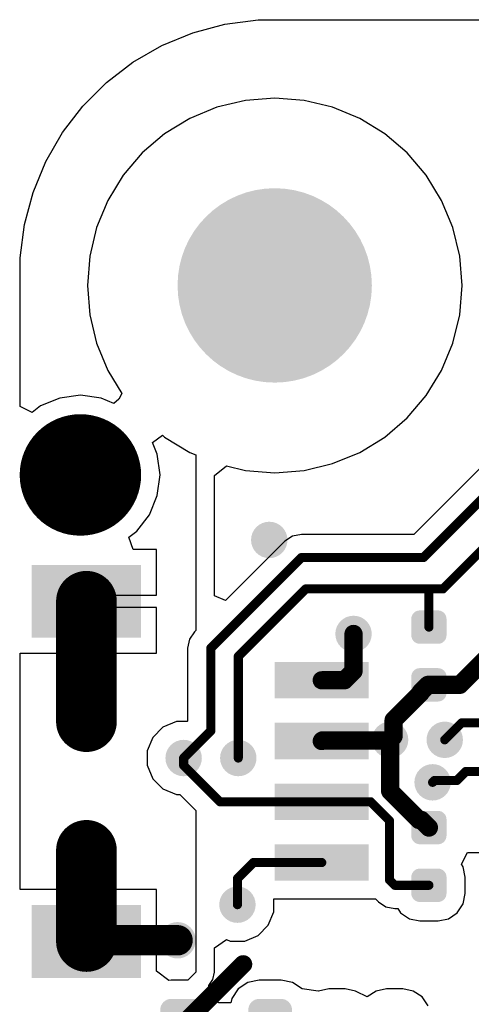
# Model space of a CAD drawing. Header units: inches. Extents: x 0.3 to 40.7, y 0.3 to 25.1.
# Tile 2 of 7: x 0.3 to 7.7, y 8.8 to 25.1. Entities that reach past the tile are written whole.
import ezdxf

# ---------------------------------------------------------------- set-up
doc = ezdxf.new("R2010")
doc.units = ezdxf.units.IN
for name, color, linetype in [('Pad Holes', 156, 'Continuous'), ('TOP', 1, 'Continuous'), ('Via Holes', 16, 'Continuous')]:
    doc.layers.add(name, color=color, linetype=linetype)

# ---------------------------------------------------------------- blocks, each defined once
blk = doc.blocks.new('F_____________1___F_________1_2963')
at = {"layer": 'TOP'}
h = blk.add_hatch(color=1, dxfattribs=at)
edge = h.paths.add_edge_path()
edge.add_arc((0, 0), 0.499999, 0, 360)
for points, const_width in [([(0.499999, 0, 1), (-0.499999, 0, 1)], 1.00000054), ([(-0.7499985, 0, 1), (-0.2499995, 0, 1)], 0.499999), ([(0.2499995, 0, 1), (0.7499985, 0, 1)], 0.499999)]:
    blk.add_lwpolyline(points, format="xyb", close=True, dxfattribs=dict(at, const_width=const_width))
blk = doc.blocks.new('RES_0402_2973')
at = {"layer": 'TOP'}
h = blk.add_hatch(color=1, dxfattribs=at)
edge = h.paths.add_edge_path()
edge.add_arc((-0.34025205, -0.14975078), 0.14024864, 270, 360)
edge.add_line((-0.20000341, -0.14975078), (-0.20000341, 0.14975078))
edge.add_arc((-0.34025205, 0.14975078), 0.14024864, 0, 90)
edge.add_line((-0.34025205, 0.28999942), (-0.60975367, 0.28999942))
edge.add_arc((-0.60975367, 0.14975078), 0.14024864, 90, 180)
edge.add_line((-0.75000231, 0.14975078), (-0.75000231, -0.14975078))
edge.add_arc((-0.60975367, -0.14975078), 0.14024864, 180, 270)
edge.add_line((-0.60975367, -0.28999942), (-0.34025205, -0.28999942))
h = blk.add_hatch(color=1, dxfattribs=at)
edge = h.paths.add_edge_path()
edge.add_arc((0.34025205, 0.14975078), 0.14024864, 90, 180)
edge.add_line((0.20000341, 0.14975078), (0.20000341, -0.14975078))
edge.add_arc((0.34025205, -0.14975078), 0.14024864, 180, 270)
edge.add_line((0.34025205, -0.28999942), (0.60975367, -0.28999942))
edge.add_arc((0.60975367, -0.14975078), 0.14024864, 270, 360)
edge.add_line((0.75000231, -0.14975078), (0.75000231, 0.14975078))
edge.add_arc((0.60975367, 0.14975078), 0.14024864, 0, 90)
edge.add_line((0.60975367, 0.28999942), (0.34025205, 0.28999942))
blk = doc.blocks.new('RES_0402_2974')
at = {"layer": 'TOP'}
h = blk.add_hatch(color=1, dxfattribs=at)
edge = h.paths.add_edge_path()
edge.add_arc((-0.34025205, -0.14975078), 0.14024864, 270, 360)
edge.add_line((-0.20000341, -0.14975078), (-0.20000341, 0.14975078))
edge.add_arc((-0.34025205, 0.14975078), 0.14024864, 0, 90)
edge.add_line((-0.34025205, 0.28999942), (-0.60975367, 0.28999942))
edge.add_arc((-0.60975367, 0.14975078), 0.14024864, 90, 180)
edge.add_line((-0.75000231, 0.1497507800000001), (-0.75000231, -0.1497507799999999))
edge.add_arc((-0.60975367, -0.14975078), 0.14024864, 180, 270)
edge.add_line((-0.60975367, -0.28999942), (-0.34025205, -0.28999942))
h = blk.add_hatch(color=1, dxfattribs=at)
edge = h.paths.add_edge_path()
edge.add_arc((0.34025205, 0.14975078), 0.14024864, 90, 180)
edge.add_line((0.20000341, 0.14975078), (0.20000341, -0.14975078))
edge.add_arc((0.34025205, -0.14975078), 0.14024864, 180, 270)
edge.add_line((0.34025205, -0.28999942), (0.60975367, -0.28999942))
edge.add_arc((0.60975367, -0.14975078), 0.14024864, 270, 360)
edge.add_line((0.75000231, -0.14975078), (0.75000231, 0.14975078))
edge.add_arc((0.60975367, 0.14975078), 0.14024864, 0, 90)
edge.add_line((0.60975367, 0.28999942), (0.34025205, 0.28999942))
blk = doc.blocks.new('SM04B_SRSS_TB_LF__SN__F_________1_2975')
at = {"layer": 'TOP'}
for points in [[(-3.39999701, 2.83750131), (-2.19999687, 2.83750131), (-2.19999687, 1.03750237), (-3.39999701, 1.03750237)], [(2.20000195, 2.83750131), (3.40000209, 2.83750131), (3.40000209, 1.03750237), (2.20000195, 1.03750237)], [(-1.7999964, -1.16249958), (-1.1999976, -1.16249958), (-1.1999976, -2.71249902), (-1.7999964, -2.71249902)], [(-0.7999984, -1.16249958), (-0.1999996, -1.16249958), (-0.1999996, -2.71249902), (-0.7999984, -2.71249902)], [(0.20000468, -1.16249958), (0.80000348, -1.16249958), (0.80000348, -2.71249902), (0.20000468, -2.71249902)], [(1.20000522, -1.16249958), (1.80000402, -1.16249958), (1.80000402, -2.71249902), (1.20000522, -2.71249902)]]:
    blk.add_hatch(color=1, dxfattribs=at).paths.add_polyline_path(points)
blk = doc.blocks.new('LEDC1608X80N_AK_2977')
at = {"layer": 'TOP'}
h = blk.add_hatch(color=1, dxfattribs=at)
edge = h.paths.add_edge_path()
edge.add_arc((-0.54499891, -0.2549982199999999), 0.17999964, 270, 360)
edge.add_line((-0.36499927, -0.2549982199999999), (-0.36499927, 0.2550033))
edge.add_arc((-0.54499891, 0.2550033), 0.17999964, 0, 90)
edge.add_line((-0.54499891, 0.4350029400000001), (-0.9050007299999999, 0.4350029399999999))
edge.add_arc((-0.9050007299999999, 0.2550032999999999), 0.17999964, 90, 180)
edge.add_line((-1.08500037, 0.2550032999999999), (-1.08500037, -0.2549982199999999))
edge.add_arc((-0.9050007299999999, -0.25499822), 0.17999964, 180, 270)
edge.add_line((-0.9050007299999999, -0.43499786), (-0.54499891, -0.43499786))
h = blk.add_hatch(color=1, dxfattribs=at)
edge = h.paths.add_edge_path()
edge.add_arc((0.54499891, 0.2549982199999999), 0.17999964, 90, 180)
edge.add_line((0.36499927, 0.2549982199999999), (0.36499927, -0.2550032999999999))
edge.add_arc((0.54499891, -0.2550033), 0.17999964, 180, 270)
edge.add_line((0.54499891, -0.4350029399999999), (0.9050007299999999, -0.4350029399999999))
edge.add_arc((0.9050007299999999, -0.2550033), 0.17999964, 270, 360)
edge.add_line((1.08500037, -0.2550033), (1.08500037, 0.2549982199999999))
edge.add_arc((0.9050007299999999, 0.2549982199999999), 0.17999964, 0, 90)
edge.add_line((0.9050007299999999, 0.43499786), (0.54499891, 0.43499786))

msp = doc.modelspace()

# ---------------------------------------------------------------- hatches: boundary and pattern name
at = {"layer": 'Pad Holes'}
h = msp.add_hatch(color=7, dxfattribs=at)
edge = h.paths.add_edge_path()
edge.add_arc((4.500013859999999, 20.68000944), 1.59999934, 0, 360)
at = {"layer": 'TOP'}
h = msp.add_hatch(color=1, dxfattribs=at)
edge = h.paths.add_edge_path()
edge.add_arc((4.500013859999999, 20.68000944), 1.49999954, 0, 360)
h = msp.add_hatch(color=1, dxfattribs=at)
edge = h.paths.add_edge_path()
edge.add_arc((4.40999118, 16.4900102), 0.2999994, 0, 360)
h = msp.add_hatch(color=1, dxfattribs=at)
edge = h.paths.add_edge_path()
edge.add_arc((5.79791322, 14.9428327), 0.2999994, 0, 360)
h = msp.add_hatch(color=1, dxfattribs=at)
edge = h.paths.add_edge_path()
edge.add_arc((6.399999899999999, 13.199999), 0.2999994, 0, 360)
h = msp.add_hatch(color=1, dxfattribs=at)
edge = h.paths.add_edge_path()
edge.add_arc((7.300000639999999, 13.199999), 0.2999994, 0, 360)
h = msp.add_hatch(color=1, dxfattribs=at)
edge = h.paths.add_edge_path()
edge.add_arc((2.99999908, 12.8999996), 0.2999994, 0, 360)
h = msp.add_hatch(color=1, dxfattribs=at)
edge = h.paths.add_edge_path()
edge.add_arc((3.89999982, 12.8999996), 0.2999994, 0, 360)
h = msp.add_hatch(color=1, dxfattribs=at)
edge = h.paths.add_edge_path()
edge.add_arc((7.10000104, 12.5000004), 0.2999994, 0, 360)
h = msp.add_hatch(color=1, dxfattribs=at)
edge = h.paths.add_edge_path()
edge.add_arc((3.88610094, 10.48610044), 0.2999994, 0, 360)
h = msp.add_hatch(color=1, dxfattribs=at)
edge = h.paths.add_edge_path()
edge.add_arc((2.89999928, 9.900000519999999), 0.2999994, 0, 360)
at = {"layer": 'Via Holes'}
h = msp.add_hatch(color=7, dxfattribs=at)
edge = h.paths.add_edge_path()
edge.add_arc((4.40999118, 16.4900102), 0.1499997, 0, 360)
h = msp.add_hatch(color=7, dxfattribs=at)
edge = h.paths.add_edge_path()
edge.add_arc((5.79791322, 14.9428327), 0.1499997, 0, 360)
h = msp.add_hatch(color=7, dxfattribs=at)
edge = h.paths.add_edge_path()
edge.add_arc((6.399999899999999, 13.199999), 0.1499997, 0, 360)
h = msp.add_hatch(color=7, dxfattribs=at)
edge = h.paths.add_edge_path()
edge.add_arc((7.300000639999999, 13.199999), 0.1499997, 0, 360)
h = msp.add_hatch(color=7, dxfattribs=at)
edge = h.paths.add_edge_path()
edge.add_arc((2.99999908, 12.8999996), 0.1499997, 0, 360)
h = msp.add_hatch(color=7, dxfattribs=at)
edge = h.paths.add_edge_path()
edge.add_arc((3.89999982, 12.8999996), 0.1499997, 0, 360)
h = msp.add_hatch(color=7, dxfattribs=at)
edge = h.paths.add_edge_path()
edge.add_arc((7.10000104, 12.5000004), 0.1499997, 0, 360)
h = msp.add_hatch(color=7, dxfattribs=at)
edge = h.paths.add_edge_path()
edge.add_arc((3.88610094, 10.48610044), 0.1499997, 0, 360)
h = msp.add_hatch(color=7, dxfattribs=at)
edge = h.paths.add_edge_path()
edge.add_arc((2.89999928, 9.900000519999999), 0.1499997, 0, 360)

# ---------------------------------------------------------------- linework, layer by layer
at = {"layer": 'TOP'}
for p, q in [((3.14894722, 24.84008494), (3.68002312, 24.98238336)), ((3.68002312, 24.98238336), (4.22511982, 25.05414852)), ((4.22511982, 25.05414852), (4.50001132, 25.05414598)), ((4.50001132, 25.05414598), (15.72498506, 25.05415106)), ((2.64101072, 24.62968912), (3.14894722, 24.84008494)), ((2.16487756, 24.35479508), (2.64101072, 24.62968912)), ((1.72869352, 24.02009928), (2.16487756, 24.35479508)), ((1.33992112, 23.63132688), (1.72869352, 24.02009928)), ((4.01749006, 23.72654132), (3.54684838, 23.61354942)), ((4.500013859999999, 23.76451686), (4.01749006, 23.72654132)), ((4.982537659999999, 23.72654132), (4.500013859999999, 23.76451686)), ((5.453179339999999, 23.61354942), (4.982537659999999, 23.72654132)), ((1.00522786, 23.19514284), (1.33992112, 23.63132688)), ((3.54684838, 23.61354942), (3.0996763, 23.428325)), ((5.90035142, 23.428325), (5.453179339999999, 23.61354942)), ((3.0996763, 23.428325), (2.68698472, 23.17542736)), ((6.313043, 23.17542736), (5.90035142, 23.428325)), ((0.7303389, 22.71901984), (1.00522786, 23.19514284)), ((2.68698472, 23.17542736), (2.31893872, 22.86108458)), ((6.681089, 22.86108458), (6.313043, 23.17542736)), ((2.31893872, 22.86108458), (2.00459594, 22.49303858)), ((6.99543178, 22.49303858), (6.681089, 22.86108458)), ((0.5199379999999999, 22.21107572), (0.7303389, 22.71901984)), ((2.00459594, 22.49303858), (1.7516983, 22.080347)), ((7.248329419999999, 22.080347), (6.99543178, 22.49303858)), ((0.37763958, 21.68002014), (0.5199379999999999, 22.21107572)), ((1.7516983, 22.080347), (1.56647388, 21.63317492)), ((7.43355384, 21.63317492), (7.248329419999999, 22.080347)), ((0.30587696, 21.13491582), (0.37763958, 21.68002014)), ((1.56647388, 21.63317492), (1.45348198, 21.16253324)), ((7.546545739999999, 21.16253324), (7.43355384, 21.63317492)), ((0.30587696, 20.86002178), (0.30587696, 21.13491582)), ((1.45348198, 21.16253324), (1.41550644, 20.68000944)), ((7.58452128, 20.68000944), (7.546545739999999, 21.16253324)), ((0.30587696, 18.68791538), (0.30587696, 20.86002178)), ((1.41550644, 20.68000944), (1.45348198, 20.19748564)), ((7.546545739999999, 20.19748564), (7.58452128, 20.68000944)), ((1.45348198, 20.19748564), (1.56647388, 19.72684396)), ((7.43355384, 19.72684396), (7.546545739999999, 20.19748564)), ((1.56647388, 19.72684396), (1.7516983, 19.27967188)), ((7.248329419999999, 19.27967188), (7.43355384, 19.72684396)), ((9.77893396, 19.5703571), (6.79092114, 16.58234428)), ((1.7516983, 19.27967188), (1.984248, 18.90018572)), ((6.99543178, 18.8669803), (7.248329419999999, 19.27967188)), ((0.9606330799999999, 18.82656128), (0.64439292, 18.69557094)), ((1.29999994, 18.87123988), (0.9606330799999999, 18.82656128)), ((1.6393668, 18.82656128), (1.29999994, 18.87123988)), ((1.85206894, 18.7384563), (1.6393668, 18.82656128)), ((1.932432, 18.8061727), (1.85206894, 18.7384563)), ((1.984248, 18.90018572), (1.932432, 18.8061727)), ((6.681089, 18.4989343), (6.99543178, 18.8669803)), ((0.5058791, 18.58928464), (0.30587696, 18.68791538)), ((0.64439292, 18.69557094), (0.5058791, 18.58928464)), ((6.313043, 18.18459152), (6.681089, 18.4989343)), ((2.4863806, 18.09290768), (2.65278108, 18.21380406)), ((2.65278108, 18.21380406), (2.68698472, 18.18459152)), ((2.68698472, 18.18459152), (3.0996763, 17.93169388)), ((5.90035142, 17.93169388), (6.313043, 18.18459152)), ((2.56653538, 17.8993927), (2.4863806, 18.09290768)), ((2.61121398, 17.56002584), (2.56653538, 17.8993927)), ((3.0996763, 17.93169388), (3.20001392, 17.89013186)), ((3.20001392, 17.89013186), (3.20001392, 15.00121968)), ((5.453179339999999, 17.74646946), (5.90035142, 17.93169388)), ((3.505890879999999, 17.55061768), (3.70589302, 17.70828564)), ((3.70589302, 17.70828564), (4.01749006, 17.63347756)), ((4.982537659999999, 17.63347756), (5.453179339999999, 17.74646946)), ((2.56653538, 17.22065898), (2.61121398, 17.56002584)), ((3.505890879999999, 15.5684093), (3.505890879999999, 17.55061768)), ((4.01749006, 17.63347756), (4.500013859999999, 17.59550202)), ((4.500013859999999, 17.59550202), (4.982537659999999, 17.63347756)), ((2.43554504, 16.90441882), (2.56653538, 17.22065898)), ((2.22716852, 16.63285726), (2.43554504, 16.90441882)), ((2.09834988, 16.53401062), (2.22716852, 16.63285726)), ((2.16624154, 16.33401102), (2.09834988, 16.53401062)), ((4.79319336, 16.55324096), (4.66915246, 16.47035822)), ((4.93951006, 16.58234428), (4.79319336, 16.55324096)), ((6.79092114, 16.58234428), (4.93951006, 16.58234428)), ((4.66915246, 16.47035822), (3.69066826, 15.49187402)), ((2.55349756, 16.33401102), (2.16624154, 16.33401102)), ((2.55349756, 15.58001202), (2.55349756, 16.33401102)), ((1.39949936, 15.48001222), (1.39949936, 15.58001202)), ((1.39949936, 15.58001202), (2.55349756, 15.58001202)), ((3.69066826, 15.49187402), (3.505890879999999, 15.5684093)), ((1.29949956, 14.62601342), (1.29949956, 15.48001222)), ((1.29949956, 15.48001222), (1.39949936, 15.48001222)), ((2.55349756, 15.38001242), (1.49949916, 15.38001242)), ((1.49949916, 15.38001242), (1.49949916, 14.62601342)), ((2.55349756, 14.62601342), (2.55349756, 15.38001242)), ((3.1778702, 14.97907596), (3.09498746, 14.85503506)), ((3.20001392, 15.00121968), (3.1778702, 14.97907596)), ((3.09498746, 14.85503506), (3.06588414, 14.70871836)), ((0.3058795, 10.73401206), (0.30587696, 14.62601342)), ((0.30587696, 14.62601342), (1.29949956, 14.62601342)), ((1.49949916, 14.62601342), (2.55349756, 14.62601342)), ((3.06588414, 14.70871836), (3.06588414, 13.50659986)), ((2.8806521, 13.4999984), (2.66012676, 13.40865492)), ((3.05928268, 13.4999984), (2.8806521, 13.4999984)), ((3.06588414, 13.50659986), (3.05928268, 13.4999984)), ((2.66012676, 13.40865492), (2.49134376, 13.23987192)), ((2.49134376, 13.23987192), (2.40000028, 13.01934658)), ((2.40000028, 13.01934658), (2.40000028, 12.78065262)), ((2.40000028, 12.78065262), (2.49134376, 12.56012728)), ((2.49134376, 12.56012728), (2.66012676, 12.39134428)), ((2.66012676, 12.39134428), (2.8806521, 12.3000008)), ((2.8806521, 12.3000008), (2.93751, 12.3000008)), ((2.93751, 12.3000008), (3.20001392, 12.03749688)), ((3.20001392, 12.03749688), (3.20001392, 9.37390302)), ((7.57481594, 11.15500944), (7.67489448, 11.342243)), ((7.67489448, 11.342243), (7.866131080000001, 11.342243)), ((7.60386592, 11.1115348), (7.57481594, 11.15500944)), ((7.638033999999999, 10.93975714), (7.60386592, 11.1115348)), ((7.638033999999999, 10.67025806), (7.638033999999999, 10.93975714)), ((1.29949956, 10.73401206), (0.3058795, 10.73401206)), ((1.29949956, 9.88001326), (1.29949956, 10.73401206)), ((2.55349756, 10.73401206), (1.49949916, 10.73401206)), ((1.49949916, 10.73401206), (1.49949916, 9.98001306)), ((2.55349756, 9.98001306), (2.55349756, 10.73401206)), ((4.486099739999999, 10.36675346), (4.486099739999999, 10.5800144)), ((4.486099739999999, 10.5800144), (6.1615574, 10.5800144)), ((6.1615574, 10.5800144), (6.2069218, 10.53465)), ((7.60386592, 10.4984804), (7.638033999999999, 10.67025806)), ((6.2069218, 10.53465), (6.3309627, 10.45176726)), ((6.3309627, 10.45176726), (6.4772794, 10.42266394)), ((6.4772794, 10.42266394), (6.525613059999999, 10.42266394)), ((6.525613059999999, 10.42266394), (6.572257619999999, 10.35285712)), ((7.50656106, 10.35285712), (7.60386592, 10.4984804)), ((4.39475626, 10.14622812), (4.486099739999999, 10.36675346)), ((6.572257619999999, 10.35285712), (6.717880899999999, 10.25555226)), ((6.717880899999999, 10.25555226), (6.88965856, 10.22138418)), ((6.88965856, 10.22138418), (7.189160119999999, 10.22138418)), ((7.189160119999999, 10.22138418), (7.36093778, 10.25555226)), ((7.36093778, 10.25555226), (7.50656106, 10.35285712)), ((4.22597326, 9.97744512), (4.39475626, 10.14622812)), ((1.49949916, 9.98001306), (2.55349756, 9.98001306)), ((3.505890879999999, 9.77767412), (3.70589302, 9.911311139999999)), ((3.70589302, 9.911311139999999), (3.76675396, 9.88610164)), ((4.00544792, 9.88610164), (4.22597326, 9.97744512)), ((1.39949936, 9.88001326), (1.29949956, 9.88001326)), ((1.39949936, 9.78001346), (1.39949936, 9.88001326)), ((2.55349756, 9.78001346), (1.39949936, 9.78001346)), ((2.55349756, 9.39317908), (2.55349756, 9.78001346)), ((3.505890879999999, 9.37391572), (3.505890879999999, 9.77767412)), ((3.76675396, 9.88610164), (4.00544792, 9.88610164)), ((2.7534997, 9.23617406), (2.55349756, 9.39317908)), ((2.79500076, 9.24442906), (2.7534997, 9.23617406)), ((3.07053996, 9.24442906), (2.79500076, 9.24442906)), ((3.20001392, 9.37390302), (3.07053996, 9.24442906)), ((3.41630254, 9.15761694), (3.4826067, 9.25684966)), ((3.4826067, 9.25684966), (3.50589342, 9.37390302)), ((3.50589342, 9.37390302), (3.505890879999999, 9.37391572)), ((4.245000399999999, 9.244423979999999), (4.057713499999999, 9.207169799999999)), ((4.60499968, 9.244423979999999), (4.245000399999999, 9.244423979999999)), ((4.79228658, 9.207169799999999), (4.60499968, 9.244423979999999)), ((3.42212422, 9.09850352), (3.41630254, 9.15761694)), ((3.46789502, 9.06792192), (3.42212422, 9.09850352)), ((3.898940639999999, 9.10108162), (3.79285246, 8.94230876)), ((4.057713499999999, 9.207169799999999), (3.898940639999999, 9.10108162)), ((4.951056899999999, 9.10108416), (4.79228658, 9.207169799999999)), ((5.214071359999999, 9.06154144), (4.951056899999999, 9.10108416)), ((5.39025338, 9.09865084), (5.21847572, 9.064482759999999)), ((5.659752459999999, 9.09865084), (5.39025338, 9.09865084)), ((5.83153012, 9.064482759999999), (5.659752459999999, 9.09865084)), ((6.34025402, 9.098648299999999), (6.16847636, 9.06448022)), ((6.609753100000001, 9.098648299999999), (6.34025402, 9.098648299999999)), ((6.781530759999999, 9.06448022), (6.609753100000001, 9.098648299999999)), ((3.56381812, 8.924363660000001), (3.46789502, 9.06792192)), ((3.574590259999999, 8.870203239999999), (3.56381812, 8.924363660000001)), ((3.79285246, 8.94230876), (3.77850908, 8.870203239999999)), ((5.21847572, 9.064482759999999), (5.214071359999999, 9.06154144)), ((5.84245466, 9.0571828), (5.83153012, 9.064482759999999)), ((6.02285562, 8.967175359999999), (5.84245466, 9.0571828)), ((6.16847636, 9.06448022), (6.02285562, 8.967175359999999)), ((6.92715404, 8.967175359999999), (6.781530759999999, 9.06448022)), ((7.0244589, 8.821552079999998), (6.92715404, 8.967175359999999)), ((3.77850908, 8.870203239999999), (3.574590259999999, 8.870203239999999))]:
    msp.add_line(p, q, dxfattribs=at)
for points, const_width in [([(6.94929268, 16.20000062), (10.04929156, 19.2999995)], 0.1499997), ([(7.270635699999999, 15.68373546), (10.48690054, 18.9000003)], 0.1499997), ([(3.4482278, 14.70871836), (4.93951006, 16.20000062)], 0.1499997), ([(4.93951006, 16.20000062), (6.94929268, 16.20000062)], 0.1499997), ([(1.39949936, 13.49949802), (1.39949936, 15.48001222)], 1.00000054), ([(3.89999982, 14.57272168), (5.011013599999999, 15.68373546)], 0.1499997), ([(5.011013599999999, 15.68373546), (7.00000124, 15.68373546)], 0.1499997), ([(7.00000124, 15.68373546), (7.270635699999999, 15.68373546)], 0.1499997), ([(7.00000124, 15.68373546), (7.03940934, 15.64432736)], 0.1499997), ([(7.03940934, 15.0550118), (7.03940934, 15.64432736)], 0.1499997), ([(5.79791322, 14.33001452), (5.79791322, 14.9428327)], 0.2999994), ([(3.4482278, 13.34822832), (3.4482278, 14.70871836)], 0.1499997), ([(7.550022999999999, 14.10500608), (8.17502556, 14.73000864)], 0.2999994), ([(3.89999982, 12.8999996), (3.89999982, 14.57272168)], 0.1499997), ([(5.647913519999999, 14.18001482), (5.79791322, 14.33001452)], 0.2999994), ([(5.274500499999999, 14.18001482), (5.647913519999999, 14.18001482)], 0.2999994), ([(6.45740136, 13.5229981), (6.899409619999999, 13.96500636)], 0.2999994), ([(6.899409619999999, 13.98000506), (7.02441064, 14.10500608)], 0.2999994), ([(6.899409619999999, 13.96500636), (6.899409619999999, 13.98000506)], 0.2999994), ([(7.02441064, 14.10500608), (7.03940934, 14.10500608)], 0.2999994), ([(7.03940934, 14.10500608), (7.550022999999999, 14.10500608)], 0.2999994), ([(6.45740136, 13.25740046), (6.45740136, 13.5229981)], 0.2999994), ([(7.300005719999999, 13.199999), (7.5800204, 13.48001368)], 0.1499997), ([(7.5800204, 13.48001368), (8.150141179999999, 13.48001368)], 0.1499997), ([(2.99999908, 12.8999996), (3.4482278, 13.34822832)], 0.1499997), ([(5.274500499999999, 13.18001428), (5.28449286, 13.19000664)], 0.2999994), ([(5.28449286, 13.19000664), (6.390007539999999, 13.19000664)], 0.2999994), ([(6.390007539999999, 13.19000664), (6.399999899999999, 13.199999)], 0.2999994), ([(6.399999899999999, 13.199999), (6.45740136, 13.25740046)], 0.2999994), ([(6.399999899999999, 12.35696538), (6.399999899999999, 13.199999)], 0.2999994), ([(7.300000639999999, 13.199999), (7.300005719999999, 13.199999)], 0.1499997), ([(2.99999908, 12.77822946), (2.99999908, 12.8999996)], 0.1499997), ([(2.99999908, 12.77822946), (3.1860998, 12.59212874)], 0.1499997), ([(3.1860998, 12.5921262), (3.1860998, 12.59212874)], 0.1499997), ([(3.1860998, 12.5921262), (3.5982148, 12.1800112)], 0.1499997), ([(7.50000024, 12.5299216), (7.65008884, 12.6800102)], 0.1499997), ([(7.65008884, 12.6800102), (8.15013864, 12.6800102)], 0.1499997), ([(6.399999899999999, 12.35696538), (6.87695094, 11.88001434)], 0.2999994), ([(7.10000104, 12.5000004), (7.12992224, 12.5299216)], 0.1499997), ([(7.12992224, 12.5299216), (7.50000024, 12.5299216)], 0.1499997), ([(3.5982148, 12.1800112), (6.07915218, 12.1800112)], 0.1499997), ([(6.07915218, 12.1800112), (6.389410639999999, 11.86975274)], 0.1499997), ([(6.87695094, 11.88001434), (6.914408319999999, 11.88001434)], 0.2999994), ([(6.914408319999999, 11.88001434), (7.03940934, 11.75501332)], 0.2999994), ([(1.39949936, 9.88001326), (1.39949936, 11.37948194)], 1.00000054), ([(6.389410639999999, 10.89287636), (6.389410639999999, 11.86975274)], 0.1499997), ([(3.88610094, 10.91569572), (4.150418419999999, 11.1800132)], 0.1499997), ([(4.150418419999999, 11.1800132), (5.274500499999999, 11.1800132)], 0.1499997), ([(3.88610094, 10.48610044), (3.88610094, 10.91569572)], 0.1499997), ([(6.389410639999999, 10.89287636), (6.4772794, 10.8050076)], 0.1499997), ([(6.4772794, 10.8050076), (7.03940934, 10.8050076)], 0.1499997), ([(1.39949936, 9.88001326), (1.41948662, 9.900000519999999)], 0.499999), ([(1.41948662, 9.900000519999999), (2.66671552, 9.900000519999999)], 0.499999), ([(2.66671552, 9.900000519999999), (2.89999928, 9.900000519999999)], 0.499999), ([(2.9750004, 8.50002618), (3.97998188, 9.50500766)], 0.2999994)]:
    msp.add_lwpolyline(points, dxfattribs=dict(at, const_width=const_width))
for points, const_width in [([(4.9020095, 16.20000062, 1), (4.97701062, 16.20000062, 1)], 0.07499858), ([(4.9020095, 16.20000062, 1), (4.97701062, 16.20000062, 1)], 0.07499858), ([(6.91179212, 16.20000062, 1), (6.98679324, 16.20000062, 1)], 0.07499858), ([(6.91179212, 16.20000062, 1), (6.98679324, 16.20000062, 1)], 0.07499858), ([(1.14949986, 15.48001222, 1), (1.64949886, 15.48001222, 1)], 0.499999), ([(4.973513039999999, 15.68373546, 1), (5.04851416, 15.68373546, 1)], 0.07499858), ([(4.973513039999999, 15.68373546, 1), (5.04851416, 15.68373546, 1)], 0.07499858), ([(6.962500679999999, 15.68373546, 1), (7.037501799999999, 15.68373546, 1)], 0.07499858), ([(6.962500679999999, 15.68373546, 1), (7.037501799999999, 15.68373546, 1)], 0.07499858), ([(6.962500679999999, 15.68373546, 1), (7.037501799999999, 15.68373546, 1)], 0.07499858), ([(7.23313514, 15.68373546, 1), (7.308136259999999, 15.68373546, 1)], 0.07499858), ([(7.23313514, 15.68373546, 1), (7.308136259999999, 15.68373546, 1)], 0.07499858), ([(7.00190878, 15.64432736, 1), (7.0769099, 15.64432736, 1)], 0.07499858), ([(7.00190878, 15.64432736, 1), (7.0769099, 15.64432736, 1)], 0.07499858), ([(5.72291464, 14.9428327, 1), (5.8729118, 14.9428327, 1)], 0.1499997), ([(7.00190878, 15.0550118, 1), (7.0769099, 15.0550118, 1)], 0.07499858), ([(3.41072724, 14.70871836, 1), (3.48572836, 14.70871836, 1)], 0.07499858), ([(3.41072724, 14.70871836, 1), (3.48572836, 14.70871836, 1)], 0.07499858), ([(3.86249926, 14.57272168, 1), (3.93750038, 14.57272168, 1)], 0.07499858), ([(3.86249926, 14.57272168, 1), (3.93750038, 14.57272168, 1)], 0.07499858), ([(5.72291464, 14.33001452, 1), (5.8729118, 14.33001452, 1)], 0.1499997), ([(5.72291464, 14.33001452, 1), (5.8729118, 14.33001452, 1)], 0.1499997), ([(5.199501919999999, 14.18001482, 1), (5.349499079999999, 14.18001482, 1)], 0.1499997), ([(5.57291494, 14.18001482, 1), (5.722912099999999, 14.18001482, 1)], 0.1499997), ([(5.57291494, 14.18001482, 1), (5.722912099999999, 14.18001482, 1)], 0.1499997), ([(6.82441104, 13.98000506, 1), (6.9744082, 13.98000506, 1)], 0.1499997), ([(6.82441104, 13.98000506, 1), (6.9744082, 13.98000506, 1)], 0.1499997), ([(6.82441104, 13.96500636, 1), (6.9744082, 13.96500636, 1)], 0.1499997), ([(6.82441104, 13.96500636, 1), (6.9744082, 13.96500636, 1)], 0.1499997), ([(6.949412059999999, 14.10500608, 1), (7.099409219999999, 14.10500608, 1)], 0.1499997), ([(6.949412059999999, 14.10500608, 1), (7.099409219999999, 14.10500608, 1)], 0.1499997), ([(6.964410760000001, 14.10500608, 1), (7.114407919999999, 14.10500608, 1)], 0.1499997), ([(6.964410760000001, 14.10500608, 1), (7.114407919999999, 14.10500608, 1)], 0.1499997), ([(7.47502442, 14.10500608, 1), (7.62502158, 14.10500608, 1)], 0.1499997), ([(7.47502442, 14.10500608, 1), (7.62502158, 14.10500608, 1)], 0.1499997), ([(1.14949986, 13.49949802, 1), (1.64949886, 13.49949802, 1)], 0.499999), ([(6.38240278, 13.5229981, 1), (6.532399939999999, 13.5229981, 1)], 0.1499997), ([(6.38240278, 13.5229981, 1), (6.532399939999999, 13.5229981, 1)], 0.1499997), ([(7.542519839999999, 13.48001368, 1), (7.61752096, 13.48001368, 1)], 0.07499858), ([(7.542519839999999, 13.48001368, 1), (7.61752096, 13.48001368, 1)], 0.07499858), ([(3.41072724, 13.34822832, 1), (3.48572836, 13.34822832, 1)], 0.07499858), ([(3.41072724, 13.34822832, 1), (3.48572836, 13.34822832, 1)], 0.07499858), ([(5.199501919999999, 13.18001428, 1), (5.349499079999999, 13.18001428, 1)], 0.1499997), ([(5.209494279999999, 13.19000664, 1), (5.35949144, 13.19000664, 1)], 0.1499997), ([(5.209494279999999, 13.19000664, 1), (5.35949144, 13.19000664, 1)], 0.1499997), ([(6.315008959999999, 13.19000664, 1), (6.46500612, 13.19000664, 1)], 0.1499997), ([(6.315008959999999, 13.19000664, 1), (6.46500612, 13.19000664, 1)], 0.1499997), ([(6.32500132, 13.199999, 1), (6.47499848, 13.199999, 1)], 0.1499997), ([(6.32500132, 13.199999, 1), (6.47499848, 13.199999, 1)], 0.1499997), ([(6.32500132, 13.199999, 1), (6.47499848, 13.199999, 1)], 0.1499997), ([(6.38240278, 13.25740046, 1), (6.532399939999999, 13.25740046, 1)], 0.1499997), ([(6.38240278, 13.25740046, 1), (6.532399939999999, 13.25740046, 1)], 0.1499997), ([(7.26250008, 13.199999, 1), (7.3375012, 13.199999, 1)], 0.07499858), ([(7.26250516, 13.199999, 1), (7.337506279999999, 13.199999, 1)], 0.07499858), ([(7.26250516, 13.199999, 1), (7.337506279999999, 13.199999, 1)], 0.07499858), ([(2.96249852, 12.8999996, 1), (3.03749964, 12.8999996, 1)], 0.07499858), ([(2.96249852, 12.8999996, 1), (3.03749964, 12.8999996, 1)], 0.07499858), ([(3.86249926, 12.8999996, 1), (3.93750038, 12.8999996, 1)], 0.07499858), ([(2.96249852, 12.77822946, 1), (3.03749964, 12.77822946, 1)], 0.07499858), ([(2.96249852, 12.77822946, 1), (3.03749964, 12.77822946, 1)], 0.07499858), ([(3.14859924, 12.59212874, 1), (3.22360036, 12.59212874, 1)], 0.07499858), ([(3.14859924, 12.59212874, 1), (3.22360036, 12.59212874, 1)], 0.07499858), ([(3.14859924, 12.5921262, 1), (3.22360036, 12.5921262, 1)], 0.07499858), ([(3.14859924, 12.5921262, 1), (3.22360036, 12.5921262, 1)], 0.07499858), ([(7.612588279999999, 12.6800102, 1), (7.6875894, 12.6800102, 1)], 0.07499858), ([(7.612588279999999, 12.6800102, 1), (7.6875894, 12.6800102, 1)], 0.07499858), ([(6.32500132, 12.35696538, 1), (6.47499848, 12.35696538, 1)], 0.1499997), ([(6.32500132, 12.35696538, 1), (6.47499848, 12.35696538, 1)], 0.1499997), ([(7.06250048, 12.5000004, 1), (7.137501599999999, 12.5000004, 1)], 0.07499858), ([(7.09242168, 12.5299216, 1), (7.167422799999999, 12.5299216, 1)], 0.07499858), ([(7.09242168, 12.5299216, 1), (7.167422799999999, 12.5299216, 1)], 0.07499858), ([(7.462499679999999, 12.5299216, 1), (7.5375008, 12.5299216, 1)], 0.07499858), ([(7.462499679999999, 12.5299216, 1), (7.5375008, 12.5299216, 1)], 0.07499858), ([(3.56071424, 12.1800112, 1), (3.63571536, 12.1800112, 1)], 0.07499858), ([(3.56071424, 12.1800112, 1), (3.63571536, 12.1800112, 1)], 0.07499858), ([(6.04165162, 12.1800112, 1), (6.11665274, 12.1800112, 1)], 0.07499858), ([(6.04165162, 12.1800112, 1), (6.11665274, 12.1800112, 1)], 0.07499858), ([(6.80195236, 11.88001434, 1), (6.95194952, 11.88001434, 1)], 0.1499997), ([(6.80195236, 11.88001434, 1), (6.95194952, 11.88001434, 1)], 0.1499997), ([(6.83940974, 11.88001434, 1), (6.9894069, 11.88001434, 1)], 0.1499997), ([(6.83940974, 11.88001434, 1), (6.9894069, 11.88001434, 1)], 0.1499997), ([(1.14949986, 11.37948194, 1), (1.64949886, 11.37948194, 1)], 0.499999), ([(6.35191008, 11.86975274, 1), (6.426911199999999, 11.86975274, 1)], 0.07499858), ([(6.35191008, 11.86975274, 1), (6.426911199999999, 11.86975274, 1)], 0.07499858), ([(6.964410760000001, 11.75501332, 1), (7.114407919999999, 11.75501332, 1)], 0.1499997), ([(4.11291786, 11.1800132, 1), (4.187918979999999, 11.1800132, 1)], 0.07499858), ([(4.11291786, 11.1800132, 1), (4.187918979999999, 11.1800132, 1)], 0.07499858), ([(5.23699994, 11.1800132, 1), (5.31200106, 11.1800132, 1)], 0.07499858), ([(3.84860038, 10.91569572, 1), (3.9236015, 10.91569572, 1)], 0.07499858), ([(3.84860038, 10.91569572, 1), (3.9236015, 10.91569572, 1)], 0.07499858), ([(6.35191008, 10.89287636, 1), (6.426911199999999, 10.89287636, 1)], 0.07499858), ([(6.35191008, 10.89287636, 1), (6.426911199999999, 10.89287636, 1)], 0.07499858), ([(6.43977884, 10.8050076, 1), (6.514779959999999, 10.8050076, 1)], 0.07499858), ([(6.43977884, 10.8050076, 1), (6.514779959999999, 10.8050076, 1)], 0.07499858), ([(7.00190878, 10.8050076, 1), (7.0769099, 10.8050076, 1)], 0.07499858), ([(3.84860038, 10.48610044, 1), (3.9236015, 10.48610044, 1)], 0.07499858), ([(1.14949986, 9.88001326, 1), (1.64949886, 9.88001326, 1)], 0.499999), ([(1.27450088, 9.88001326, 1), (1.52449784, 9.88001326, 1)], 0.2499995), ([(1.29448814, 9.900000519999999, 1), (1.5444851, 9.900000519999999, 1)], 0.2499995), ([(1.29448814, 9.900000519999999, 1), (1.5444851, 9.900000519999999, 1)], 0.2499995), ([(2.54171704, 9.900000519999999, 1), (2.791714, 9.900000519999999, 1)], 0.2499995), ([(2.54171704, 9.900000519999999, 1), (2.791714, 9.900000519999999, 1)], 0.2499995), ([(2.7750008, 9.900000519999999, 1), (3.02499776, 9.900000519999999, 1)], 0.2499995), ([(3.9049833, 9.50500766, 1), (4.05498046, 9.50500766, 1)], 0.1499997)]:
    msp.add_lwpolyline(points, format="xyb", close=True, dxfattribs=dict(at, const_width=const_width))

# ---------------------------------------------------------------- block references
for name, p, rotation in [('F_____________1___F_________1_2963', (1.29999994, 17.56002584), 270), ('SM04B_SRSS_TB_LF__SN__F_________1_2975', (3.3370012, 12.6800102), 90), ('RES_0402_2973', (7.03940934, 14.58000894), 270), ('RES_0402_2974', (7.03940934, 11.28001046), 90), ('LEDC1608X80N_AK_2977', (3.70000022, 8.50002364), 180)]:
    msp.add_blockref(name, p, dxfattribs=dict(rotation=rotation))

doc.saveas('drawing.dxf')
